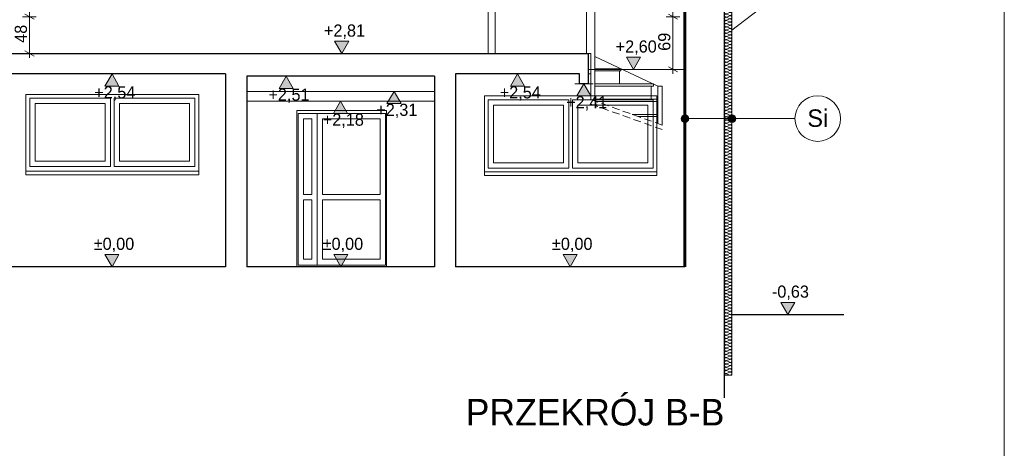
# Model space of a CAD drawing. Extents: x -623047 to -199286, y -27077 to 168279.
# Tile 20 of 194: x -595264 to -582297, y -14723 to -9075. Entities that reach past the tile are written whole.
import ezdxf

# ---------------------------------------------------------------- set-up
doc = ezdxf.new("R2010")
doc.units = 0
doc.header["$MEASUREMENT"] = 0
doc.linetypes.add('Krawędzie ukryte', pattern=[150, 100, -50])
for name, color, linetype in [('Arch opisy', 7, 'Continuous'), ('Inwent Izolacje', 7, 'Continuous'), ('INWENT WYMIARY', 7, 'Continuous')]:
    doc.layers.add(name, color=color, linetype=linetype)
for name, color, linetype, lineweight in [('Arch opisy_Nr_Pióra__1', 7, 'Continuous', 25), ('Arch opisy_Nr_Pióra__21', 7, 'Continuous', 9), ('ARCH TABELA_Nr_Pióra__21', 7, 'Continuous', 9), ('INWENT BALUSTRADY_Nr_Pióra__21', 7, 'Continuous', 9), ('INWENT KONST. DREWNIANA_Nr_Pióra__1', 7, 'Continuous', 25), ('INWENT TEREN_Nr_Pióra__1', 7, 'Continuous', 25), ('INWENT WYMIARY_Nr_Pióra__21', 7, 'Continuous', 9), ('INWENT. DRZWI_Nr_Pióra__5', 7, 'Continuous', 13), ('INWENT. OKNA_Nr_Pióra__21', 7, 'Continuous', 9), ('INWENT.ŚCIANY_Nr_Pióra__1', 7, 'Continuous', 25), ('INWENT.ŚCIANY_Nr_Pióra__20', 1, 'Continuous', 60), ('INWENT.ŚCIANY_Nr_Pióra__21', 7, 'Continuous', 9), ('Istniejące schody_Nr_Pióra__21', 7, 'Continuous', 9), ('Istniejące stropy_Nr_Pióra__1', 7, 'Continuous', 25)]:
    doc.layers.add(name, color=color, linetype=linetype, lineweight=lineweight)
for name, color, linetype, lineweight, true_color in [('Inwent Izolacje_Nr_Pióra__2', 7, 'Continuous', 13, 0x7f7f7f), ('INWENT.ŚCIANY_Nr_Pióra__2', 7, 'Continuous', 13, 0x7f7f7f), ('INWENT.ŚCIANY_Nr_Pióra__3', 7, 'Continuous', 13, 0xff6600), ('Istniejące schody_Nr_Pióra__102', 7, 'Continuous', 9, 0xb4b4b4)]:
    doc.layers.add(name, color=color, linetype=linetype, lineweight=lineweight, true_color=true_color)
doc.styles.add('GENERATED_STYLE_2', font='txt')
doc.styles.add('GENERATED_STYLE_5', font='txt')
doc.styles.add('GENERATED_STYLE_6', font='txt')
doc.dimstyles.new('GENERATED_STYLE__3', dxfattribs={"dimtxt": 160.000002, "dimasz": 91.2, "dimexe": 0.18, "dimexo": 0, "dimgap": 0.09, "dimtad": 1, "dimdec": 0, "dimlfac": 0.1, "dimzin": 0, "dimdsep": 46, "dimtxsty": 'GENERATED_STYLE_2', "dimblk": 'ARROWHEAD_2', "dimblk1": 'ARROWHEAD_2', "dimblk2": 'ARROWHEAD_2', "dimcen": 0.09, "dimclrd": 7, "dimclre": 7, "dimclrt": 7, "dimazin": 0, "dimtfac": 1, "dimtdec": 4, "dimtmove": 0, "dimatfit": 3, "dimfxl": 0, "dimtolj": 1, "dimtzin": 0, "dimarcsym": 0})

# ---------------------------------------------------------------- blocks, each defined once
blk = doc.blocks.new('Izolacja cieplna 14_174', base_point=(-585983, -12960))
at = {"layer": 'Inwent Izolacje_Nr_Pióra__2', "linetype": 'Continuous'}
for p, q in [((-585913, -12961), (-585954, -12979)), ((-585954, -12982), (-585913, -13000)), ((-585913, -13003), (-585954, -13021)), ((-585954, -13025), (-585913, -13042)), ((-585913, -13046), (-585954, -13063)), ((-585954, -13067), (-585913, -13084)), ((-585913, -13088), (-585954, -13105)), ((-585954, -13109), (-585913, -13126)), ((-585913, -13130), (-585954, -13147)), ((-585954, -13151), (-585913, -13168)), ((-585913, -13172), (-585954, -13189)), ((-585954, -13193), (-585913, -13210)), ((-585913, -13214), (-585954, -13232)), ((-585954, -13235), (-585913, -13253)), ((-585913, -13256), (-585954, -13274)), ((-585954, -13277), (-585913, -13295)), ((-585913, -13298), (-585954, -13316)), ((-585954, -13319), (-585913, -13337)), ((-585913, -13340), (-585954, -13358)), ((-585954, -13361), (-585913, -13379)), ((-585913, -13382), (-585954, -13400)), ((-585954, -13403), (-585913, -13421)), ((-585913, -13425), (-585954, -13442)), ((-585954, -13446), (-585913, -13463)), ((-585913, -13467), (-585954, -13484)), ((-585954, -13488), (-585913, -13505)), ((-585913, -13509), (-585954, -13526)), ((-585954, -13530), (-585913, -13547)), ((-585913, -13551), (-585954, -13568)), ((-585954, -13572), (-585913, -13589)), ((-585913, -13593), (-585954, -13610)), ((-585954, -13614), (-585913, -13632)), ((-585913, -13635), (-585954, -13653)), ((-585954, -13656), (-585913, -13674)), ((-585913, -13677), (-585954, -13695)), ((-585954, -13698), (-585913, -13716)), ((-585913, -13719), (-585954, -13737)), ((-585954, -13740), (-585913, -13758))]:
    blk.add_line(p, q, dxfattribs=at)
for centre, start_param, end_param in [((-585962, -12960), 3.141593, 5.125182), ((-585905, -12981), 4.299595, 8.266775), ((-585962, -13002), 1.158004, 5.125183), ((-585962, -13044), 1.158004, 5.125183), ((-585962, -13086), 1.158004, 5.125183), ((-585905, -13023), 4.299595, 8.266775), ((-585905, -13065), 4.299595, 8.266775), ((-585905, -13107), 4.299595, 8.266775), ((-585962, -13128), 1.158004, 5.125183), ((-585962, -13170), 1.158004, 5.125183), ((-585962, -13212), 1.158004, 5.125183), ((-585905, -13149), 4.299595, 8.266775), ((-585905, -13191), 4.299595, 8.266775), ((-585905, -13233), 4.299595, 8.266775), ((-585962, -13254), 1.158004, 5.125183), ((-585962, -13296), 1.158004, 5.125183), ((-585962, -13339), 1.158004, 5.125183), ((-585905, -13275), 4.299595, 8.266775), ((-585905, -13318), 4.299595, 8.266775), ((-585905, -13360), 4.299595, 8.266775), ((-585962, -13381), 1.158004, 5.125183), ((-585962, -13423), 1.158004, 5.125183), ((-585962, -13465), 1.158004, 5.125183), ((-585962, -13507), 1.158004, 5.125183), ((-585905, -13402), 4.299595, 8.266775), ((-585905, -13444), 4.299595, 8.266775), ((-585905, -13486), 4.299595, 8.266775), ((-585962, -13549), 1.158004, 5.125183), ((-585962, -13591), 1.158004, 5.125183), ((-585962, -13633), 1.158004, 5.125183), ((-585905, -13528), 4.299595, 8.266775), ((-585905, -13570), 4.299595, 8.266775), ((-585905, -13612), 4.299595, 8.266775), ((-585962, -13675), 1.158004, 5.125183), ((-585962, -13718), 1.158004, 5.125183), ((-585962, -13760), 1.158004, 3.141593), ((-585905, -13654), 4.299595, 8.266775), ((-585905, -13696), 4.299595, 8.266775), ((-585905, -13739), 4.299595, 8.266775)]:
    blk.add_ellipse(centre, major_axis=(21.3, 0), ratio=0.989883, start_param=start_param, end_param=end_param, dxfattribs=at)
blk = doc.blocks.new('Izolacja cieplna 14_175', base_point=(-585983, -8810))
at = {"layer": 'Inwent Izolacje_Nr_Pióra__2', "linetype": 'Continuous'}
for p, q in [((-585913, -8811), (-585954, -8829)), ((-585954, -8833), (-585913, -8850)), ((-585913, -8854), (-585954, -8871)), ((-585954, -8875), (-585913, -8893)), ((-585913, -8896), (-585954, -8914)), ((-585954, -8917), (-585913, -8935)), ((-585913, -8938), (-585954, -8956)), ((-585954, -8960), (-585913, -8977)), ((-585913, -8981), (-585954, -8998)), ((-585954, -9002), (-585913, -9020)), ((-585913, -9023), (-585954, -9041)), ((-585954, -9044), (-585913, -9062)), ((-585913, -9065), (-585954, -9083)), ((-585954, -9087), (-585913, -9104)), ((-585913, -9108), (-585954, -9125)), ((-585954, -9129), (-585913, -9147)), ((-585913, -9150), (-585954, -9168)), ((-585954, -9171), (-585913, -9189)), ((-585913, -9193), (-585954, -9210)), ((-585954, -9214), (-585913, -9231)), ((-585913, -9235), (-585954, -9252)), ((-585954, -9256), (-585913, -9274)), ((-585913, -9277), (-585954, -9295)), ((-585954, -9298), (-585913, -9316)), ((-585913, -9320), (-585954, -9337)), ((-585954, -9341), (-585913, -9358)), ((-585913, -9362), (-585954, -9380)), ((-585954, -9383), (-585913, -9401)), ((-585913, -9404), (-585954, -9422)), ((-585954, -9425), (-585913, -9443)), ((-585913, -9447), (-585954, -9464)), ((-585954, -9468), (-585913, -9485)), ((-585913, -9489), (-585954, -9507)), ((-585954, -9510), (-585913, -9528)), ((-585913, -9531), (-585954, -9549)), ((-585954, -9552), (-585913, -9570)), ((-585913, -9574), (-585954, -9591)), ((-585954, -9595), (-585913, -9612)), ((-585913, -9616), (-585954, -9634)), ((-585954, -9637), (-585913, -9655)), ((-585913, -9658), (-585954, -9676)), ((-585954, -9680), (-585913, -9697)), ((-585913, -9701), (-585954, -9718)), ((-585954, -9722), (-585913, -9739)), ((-585913, -9743), (-585954, -9761)), ((-585954, -9764), (-585913, -9782)), ((-585913, -9785), (-585954, -9803)), ((-585954, -9807), (-585913, -9824)), ((-585913, -9828), (-585954, -9845)), ((-585954, -9849), (-585913, -9867)), ((-585913, -9870), (-585954, -9888)), ((-585954, -9891), (-585913, -9909)), ((-585913, -9912), (-585954, -9930)), ((-585954, -9934), (-585913, -9951)), ((-585913, -9955), (-585954, -9972)), ((-585954, -9976), (-585913, -9994)), ((-585913, -9997), (-585954, -10015)), ((-585954, -10018), (-585913, -10036)), ((-585913, -10039), (-585954, -10057)), ((-585954, -10061), (-585913, -10078)), ((-585913, -10082), (-585954, -10099)), ((-585954, -10103), (-585913, -10121)), ((-585913, -10124), (-585954, -10142)), ((-585954, -10145), (-585913, -10163)), ((-585913, -10166), (-585954, -10184)), ((-585954, -10188), (-585913, -10205)), ((-585913, -10209), (-585954, -10226)), ((-585954, -10230), (-585913, -10248)), ((-585913, -10251), (-585954, -10269)), ((-585954, -10272), (-585913, -10290)), ((-585913, -10294), (-585954, -10311)), ((-585954, -10315), (-585913, -10332)), ((-585913, -10336), (-585954, -10353)), ((-585954, -10357), (-585913, -10375)), ((-585913, -10378), (-585954, -10396)), ((-585954, -10399), (-585913, -10417)), ((-585913, -10421), (-585954, -10438)), ((-585954, -10442), (-585913, -10459)), ((-585913, -10463), (-585954, -10481)), ((-585954, -10484), (-585913, -10502)), ((-585913, -10505), (-585954, -10523)), ((-585954, -10526), (-585913, -10544)), ((-585913, -10548), (-585954, -10565)), ((-585954, -10569), (-585913, -10586)), ((-585913, -10590), (-585954, -10608)), ((-585954, -10611), (-585913, -10629)), ((-585913, -10632), (-585954, -10650)), ((-585954, -10653), (-585913, -10671)), ((-585913, -10675), (-585954, -10692)), ((-585954, -10696), (-585913, -10713)), ((-585913, -10717), (-585954, -10735)), ((-585954, -10738), (-585913, -10756)), ((-585913, -10759), (-585954, -10777)), ((-585954, -10781), (-585913, -10798)), ((-585913, -10802), (-585954, -10819)), ((-585954, -10823), (-585913, -10840)), ((-585913, -10844), (-585954, -10862)), ((-585954, -10865), (-585913, -10883)), ((-585913, -10886), (-585954, -10904)), ((-585954, -10908), (-585913, -10925)), ((-585913, -10929), (-585954, -10946)), ((-585954, -10950), (-585913, -10968)), ((-585913, -10971), (-585954, -10989)), ((-585954, -10992), (-585913, -11010)), ((-585913, -11013), (-585954, -11031)), ((-585954, -11035), (-585913, -11052)), ((-585913, -11056), (-585954, -11073)), ((-585954, -11077), (-585913, -11095)), ((-585913, -11098), (-585954, -11116)), ((-585954, -11119), (-585913, -11137)), ((-585913, -11140), (-585954, -11158)), ((-585954, -11162), (-585913, -11179)), ((-585913, -11183), (-585954, -11200)), ((-585954, -11204), (-585913, -11222)), ((-585913, -11225), (-585954, -11243)), ((-585954, -11246), (-585913, -11264)), ((-585913, -11268), (-585954, -11285)), ((-585954, -11289), (-585913, -11306)), ((-585913, -11310), (-585954, -11327)), ((-585954, -11331), (-585913, -11349)), ((-585913, -11352), (-585954, -11370)), ((-585954, -11373), (-585913, -11391)), ((-585913, -11395), (-585954, -11412)), ((-585954, -11416), (-585913, -11433)), ((-585913, -11437), (-585954, -11455)), ((-585954, -11458), (-585913, -11476)), ((-585913, -11479), (-585954, -11497)), ((-585954, -11500), (-585913, -11518)), ((-585913, -11522), (-585954, -11539)), ((-585954, -11543), (-585913, -11560)), ((-585913, -11564), (-585954, -11582)), ((-585954, -11585), (-585913, -11603)), ((-585913, -11606), (-585954, -11624)), ((-585954, -11627), (-585913, -11645)), ((-585913, -11649), (-585954, -11666)), ((-585954, -11670), (-585913, -11687)), ((-585913, -11691), (-585954, -11709)), ((-585954, -11712), (-585913, -11730)), ((-585913, -11733), (-585954, -11751)), ((-585954, -11755), (-585913, -11772)), ((-585913, -11776), (-585954, -11793)), ((-585954, -11797), (-585913, -11814)), ((-585913, -11818), (-585954, -11836)), ((-585954, -11839), (-585913, -11857)), ((-585913, -11860), (-585954, -11878)), ((-585954, -11882), (-585913, -11899)), ((-585913, -11903), (-585954, -11920)), ((-585954, -11924), (-585913, -11942)), ((-585913, -11945), (-585954, -11963)), ((-585954, -11966), (-585913, -11984)), ((-585913, -11987), (-585954, -12005)), ((-585954, -12009), (-585913, -12026)), ((-585913, -12030), (-585954, -12047)), ((-585954, -12051), (-585913, -12069)), ((-585913, -12072), (-585954, -12090)), ((-585954, -12093), (-585913, -12111)), ((-585913, -12114), (-585954, -12132)), ((-585954, -12136), (-585913, -12153)), ((-585913, -12157), (-585954, -12174)), ((-585954, -12178), (-585913, -12196)), ((-585913, -12199), (-585954, -12217)), ((-585954, -12220), (-585913, -12238)), ((-585913, -12241), (-585954, -12259)), ((-585954, -12263), (-585913, -12280)), ((-585913, -12284), (-585954, -12301)), ((-585954, -12305), (-585913, -12323)), ((-585913, -12326), (-585954, -12344)), ((-585954, -12347), (-585913, -12365)), ((-585913, -12369), (-585954, -12386)), ((-585954, -12390), (-585913, -12407)), ((-585913, -12411), (-585954, -12428)), ((-585954, -12432), (-585913, -12450)), ((-585913, -12453), (-585954, -12471)), ((-585954, -12474), (-585913, -12492)), ((-585913, -12496), (-585954, -12513)), ((-585954, -12517), (-585913, -12534)), ((-585913, -12538), (-585954, -12556)), ((-585954, -12559), (-585913, -12577)), ((-585913, -12580), (-585954, -12598)), ((-585954, -12601), (-585913, -12619)), ((-585913, -12623), (-585954, -12640)), ((-585954, -12644), (-585913, -12661)), ((-585913, -12665), (-585954, -12683)), ((-585954, -12686), (-585913, -12704)), ((-585913, -12707), (-585954, -12725)), ((-585954, -12728), (-585913, -12746)), ((-585913, -12750), (-585954, -12767)), ((-585954, -12771), (-585913, -12788)), ((-585913, -12792), (-585954, -12810)), ((-585954, -12813), (-585913, -12831)), ((-585913, -12834), (-585954, -12852)), ((-585954, -12856), (-585913, -12873)), ((-585913, -12877), (-585954, -12894)), ((-585954, -12898), (-585913, -12915)), ((-585913, -12919), (-585954, -12937)), ((-585954, -12940), (-585913, -12958))]:
    blk.add_line(p, q, dxfattribs=at)
for centre, start_param, end_param in [((-585962, -8810), 3.141593, 5.125182), ((-585905, -8831), 4.299595, 8.266775), ((-585962, -8852), 1.158004, 5.125183), ((-585962, -8894), 1.158004, 5.125183), ((-585962, -8937), 1.158004, 5.125183), ((-585905, -8873), 4.299595, 8.266775), ((-585905, -8915), 4.299595, 8.266775), ((-585905, -8958), 4.299595, 8.266775), ((-585962, -8979), 1.158004, 5.125183), ((-585962, -9021), 1.158004, 5.125183), ((-585962, -9064), 1.158004, 5.125183), ((-585905, -9000), 4.299595, 8.266775), ((-585905, -9043), 4.299595, 8.266775), ((-585905, -9085), 4.299595, 8.266775), ((-585962, -9106), 1.158004, 5.125183), ((-585962, -9148), 1.158004, 5.125183), ((-585962, -9191), 1.158004, 5.125183), ((-585905, -9127), 4.299595, 8.266775), ((-585905, -9170), 4.299595, 8.266775), ((-585905, -9212), 4.299595, 8.266775), ((-585962, -9233), 1.158004, 5.125183), ((-585962, -9275), 1.158004, 5.125183), ((-585962, -9318), 1.158004, 5.125183), ((-585905, -9254), 4.299595, 8.266775), ((-585905, -9297), 4.299595, 8.266775), ((-585905, -9339), 4.299595, 8.266775), ((-585962, -9360), 1.158004, 5.125183), ((-585962, -9402), 1.158004, 5.125183), ((-585962, -9445), 1.158004, 5.125183), ((-585962, -9487), 1.158004, 5.125183), ((-585905, -9381), 4.299595, 8.266775), ((-585905, -9424), 4.299595, 8.266775), ((-585905, -9466), 4.299595, 8.266775), ((-585962, -9530), 1.158004, 5.125183), ((-585962, -9572), 1.158004, 5.125183), ((-585962, -9614), 1.158004, 5.125183), ((-585905, -9508), 4.299595, 8.266775), ((-585905, -9551), 4.299595, 8.266775), ((-585905, -9593), 4.299595, 8.266775), ((-585962, -9657), 1.158004, 5.125183), ((-585962, -9699), 1.158004, 5.125183), ((-585962, -9741), 1.158004, 5.125183), ((-585905, -9635), 4.299595, 8.266775), ((-585905, -9678), 4.299595, 8.266775), ((-585905, -9720), 4.299595, 8.266775), ((-585962, -9784), 1.158004, 5.125183), ((-585962, -9826), 1.158004, 5.125183), ((-585962, -9868), 1.158004, 5.125183), ((-585905, -9762), 4.299595, 8.266775), ((-585905, -9805), 4.299595, 8.266775), ((-585905, -9847), 4.299595, 8.266775), ((-585962, -9911), 1.158004, 5.125183), ((-585962, -9953), 1.158004, 5.125183), ((-585962, -9995), 1.158004, 5.125183), ((-585905, -9889), 4.299595, 8.266775), ((-585905, -9932), 4.299595, 8.266775), ((-585905, -9974), 4.299595, 8.266775), ((-585962, -10038), 1.158004, 5.125183), ((-585962, -10080), 1.158004, 5.125183), ((-585962, -10122), 1.158004, 5.125183), ((-585905, -10017), 4.299595, 8.266775), ((-585905, -10059), 4.299595, 8.266775), ((-585905, -10101), 4.299595, 8.266775), ((-585962, -10165), 1.158004, 5.125183), ((-585962, -10207), 1.158004, 5.125183), ((-585962, -10249), 1.158004, 5.125183), ((-585905, -10144), 4.299595, 8.266775), ((-585905, -10186), 4.299595, 8.266775), ((-585905, -10228), 4.299595, 8.266775), ((-585962, -10292), 1.158004, 5.125183), ((-585962, -10334), 1.158004, 5.125183), ((-585962, -10376), 1.158004, 5.125183), ((-585905, -10271), 4.299595, 8.266775), ((-585905, -10313), 4.299595, 8.266775), ((-585905, -10355), 4.299595, 8.266775), ((-585962, -10419), 1.158004, 5.125183), ((-585962, -10461), 1.158004, 5.125183), ((-585962, -10503), 1.158004, 5.125183), ((-585905, -10398), 4.299595, 8.266775), ((-585905, -10440), 4.299595, 8.266775), ((-585905, -10482), 4.299595, 8.266775), ((-585905, -10525), 4.299595, 8.266775), ((-585962, -10546), 1.158004, 5.125183), ((-585962, -10588), 1.158004, 5.125183), ((-585962, -10631), 1.158004, 5.125183), ((-585905, -10567), 4.299595, 8.266775), ((-585905, -10609), 4.299595, 8.266775), ((-585905, -10652), 4.299595, 8.266775), ((-585962, -10673), 1.158004, 5.125183), ((-585962, -10715), 1.158004, 5.125183), ((-585962, -10758), 1.158004, 5.125183), ((-585905, -10694), 4.299595, 8.266775), ((-585905, -10736), 4.299595, 8.266775), ((-585905, -10779), 4.299595, 8.266775), ((-585962, -10800), 1.158004, 5.125183), ((-585962, -10842), 1.158004, 5.125183), ((-585962, -10885), 1.158004, 5.125183), ((-585905, -10821), 4.299595, 8.266775), ((-585905, -10863), 4.299595, 8.266775), ((-585905, -10906), 4.299595, 8.266775), ((-585962, -10927), 1.158004, 5.125183), ((-585962, -10969), 1.158004, 5.125183), ((-585962, -11012), 1.158004, 5.125183), ((-585905, -10948), 4.299595, 8.266775), ((-585905, -10990), 4.299595, 8.266775), ((-585905, -11033), 4.299595, 8.266775), ((-585962, -11054), 1.158004, 5.125183), ((-585962, -11096), 1.158004, 5.125183), ((-585962, -11139), 1.158004, 5.125183), ((-585905, -11075), 4.299595, 8.266775), ((-585905, -11118), 4.299595, 8.266775), ((-585905, -11160), 4.299595, 8.266775), ((-585962, -11181), 1.158004, 5.125183), ((-585962, -11223), 1.158004, 5.125183), ((-585962, -11266), 1.158004, 5.125183), ((-585905, -11202), 4.299595, 8.266775), ((-585905, -11245), 4.299595, 8.266775), ((-585905, -11287), 4.299595, 8.266775), ((-585962, -11308), 1.158004, 5.125183), ((-585962, -11350), 1.158004, 5.125183), ((-585962, -11393), 1.158004, 5.125183), ((-585905, -11329), 4.299595, 8.266775), ((-585905, -11372), 4.299595, 8.266775), ((-585905, -11414), 4.299595, 8.266775), ((-585962, -11435), 1.158004, 5.125183), ((-585962, -11477), 1.158004, 5.125183), ((-585962, -11520), 1.158004, 5.125183), ((-585962, -11562), 1.158004, 5.125183), ((-585905, -11456), 4.299595, 8.266775), ((-585905, -11499), 4.299595, 8.266775), ((-585905, -11541), 4.299595, 8.266775), ((-585962, -11605), 1.158004, 5.125183), ((-585962, -11647), 1.158004, 5.125183), ((-585962, -11689), 1.158004, 5.125183), ((-585905, -11583), 4.299595, 8.266775), ((-585905, -11626), 4.299595, 8.266775), ((-585905, -11668), 4.299595, 8.266775), ((-585962, -11732), 1.158004, 5.125183), ((-585962, -11774), 1.158004, 5.125183), ((-585962, -11816), 1.158004, 5.125183), ((-585905, -11710), 4.299595, 8.266775), ((-585905, -11753), 4.299595, 8.266775), ((-585905, -11795), 4.299595, 8.266775), ((-585962, -11859), 1.158004, 5.125183), ((-585962, -11901), 1.158004, 5.125183), ((-585962, -11943), 1.158004, 5.125183), ((-585905, -11837), 4.299595, 8.266775), ((-585905, -11880), 4.299595, 8.266775), ((-585905, -11922), 4.299595, 8.266775), ((-585962, -11986), 1.158004, 5.125183), ((-585962, -12028), 1.158004, 5.125183), ((-585962, -12070), 1.158004, 5.125183), ((-585905, -11964), 4.299595, 8.266775), ((-585905, -12007), 4.299595, 8.266775), ((-585905, -12049), 4.299595, 8.266775), ((-585962, -12113), 1.158004, 5.125183), ((-585962, -12155), 1.158004, 5.125183), ((-585962, -12197), 1.158004, 5.125183), ((-585905, -12092), 4.299595, 8.266775), ((-585905, -12134), 4.299595, 8.266775), ((-585905, -12176), 4.299595, 8.266775), ((-585962, -12240), 1.158004, 5.125183), ((-585962, -12282), 1.158004, 5.125183), ((-585962, -12324), 1.158004, 5.125183), ((-585905, -12219), 4.299595, 8.266775), ((-585905, -12261), 4.299595, 8.266775), ((-585905, -12303), 4.299595, 8.266775), ((-585962, -12367), 1.158004, 5.125183), ((-585962, -12409), 1.158004, 5.125183), ((-585962, -12451), 1.158004, 5.125183), ((-585905, -12346), 4.299595, 8.266775), ((-585905, -12388), 4.299595, 8.266775), ((-585905, -12430), 4.299595, 8.266775), ((-585962, -12494), 1.158004, 5.125183), ((-585962, -12536), 1.158004, 5.125183), ((-585962, -12578), 1.158004, 5.125183), ((-585905, -12473), 4.299595, 8.266775), ((-585905, -12515), 4.299595, 8.266775), ((-585905, -12557), 4.299595, 8.266775), ((-585905, -12600), 4.299595, 8.266775), ((-585962, -12621), 1.158004, 5.125183), ((-585962, -12663), 1.158004, 5.125183), ((-585962, -12706), 1.158004, 5.125183), ((-585905, -12642), 4.299595, 8.266775), ((-585905, -12684), 4.299595, 8.266775), ((-585905, -12727), 4.299595, 8.266775), ((-585962, -12748), 1.158004, 5.125183), ((-585962, -12790), 1.158004, 5.125183), ((-585962, -12833), 1.158004, 5.125183), ((-585905, -12769), 4.299595, 8.266775), ((-585905, -12811), 4.299595, 8.266775), ((-585905, -12854), 4.299595, 8.266775), ((-585962, -12875), 1.158004, 5.125183), ((-585962, -12917), 1.158004, 5.125183), ((-585962, -12960), 1.158004, 3.141593), ((-585905, -12896), 4.299595, 8.266775), ((-585905, -12938), 4.299595, 8.266775)]:
    blk.add_ellipse(centre, major_axis=(21.3, 0), ratio=0.995564, start_param=start_param, end_param=end_param, dxfattribs=at)
blk = doc.blocks.new('Wymiary_48', base_point=(-591023, -9520))
at = {"layer": 'INWENT WYMIARY_Nr_Pióra__21', "linetype": 'Continuous'}
blk.add_hatch(color=256, dxfattribs=at).paths.add_polyline_path([(-591023, -9520), (-591116, -9360), (-590931, -9360)], flags=0)
for p, q in [((-591023, -9520), (-591116, -9360)), ((-591116, -9360), (-590931, -9360)), ((-590931, -9360), (-591023, -9520)), ((-591023, -9520), (-591143, -9520)), ((-591023, -9520), (-590903, -9520))]:
    blk.add_line(p, q, dxfattribs=at)
at = {"layer": 'INWENT WYMIARY_Nr_Pióra__21', "insert": (-591257, -9328), "char_height": 160, "attachment_point": 7, "style": 'GENERATED_STYLE_2'}
blk.add_mtext('{+2,81}', dxfattribs=at)
blk = doc.blocks.new('Wymiary_49', base_point=(-591033, -12330))
at = {"layer": 'INWENT WYMIARY_Nr_Pióra__21', "linetype": 'Continuous'}
blk.add_hatch(color=256, dxfattribs=at).paths.add_polyline_path([(-591033, -12330), (-591126, -12170), (-590941, -12170)], flags=0)
for p, q in [((-591033, -12330), (-591126, -12170)), ((-591126, -12170), (-590941, -12170)), ((-590941, -12170), (-591033, -12330)), ((-591033, -12330), (-591153, -12330)), ((-591033, -12330), (-590913, -12330))]:
    blk.add_line(p, q, dxfattribs=at)
at = {"layer": 'INWENT WYMIARY_Nr_Pióra__21', "insert": (-591274, -12138), "char_height": 160, "attachment_point": 7, "style": 'GENERATED_STYLE_2'}
blk.add_mtext('{±0,00}', dxfattribs=at)
blk = doc.blocks.new('Wymiary_50', base_point=(-588013, -12330))
at = {"layer": 'INWENT WYMIARY_Nr_Pióra__21', "linetype": 'Continuous'}
blk.add_hatch(color=256, dxfattribs=at).paths.add_polyline_path([(-588013, -12330), (-588106, -12170), (-587921, -12170)], flags=0)
for p, q in [((-588013, -12330), (-588106, -12170)), ((-588106, -12170), (-587921, -12170)), ((-587921, -12170), (-588013, -12330)), ((-588013, -12330), (-588133, -12330)), ((-588013, -12330), (-587893, -12330))]:
    blk.add_line(p, q, dxfattribs=at)
at = {"layer": 'INWENT WYMIARY_Nr_Pióra__21', "insert": (-588254, -12138), "char_height": 160, "attachment_point": 7, "style": 'GENERATED_STYLE_2'}
blk.add_mtext('{±0,00}', dxfattribs=at)
blk = doc.blocks.new('Wymiary_51', base_point=(-594048, -12330))
at = {"layer": 'INWENT WYMIARY_Nr_Pióra__21', "linetype": 'Continuous'}
blk.add_hatch(color=256, dxfattribs=at).paths.add_polyline_path([(-594048, -12330), (-594141, -12170), (-593956, -12170)], flags=0)
for p, q in [((-594048, -12330), (-594141, -12170)), ((-594141, -12170), (-593956, -12170)), ((-593956, -12170), (-594048, -12330)), ((-594048, -12330), (-594168, -12330)), ((-594048, -12330), (-593928, -12330))]:
    blk.add_line(p, q, dxfattribs=at)
at = {"layer": 'INWENT WYMIARY_Nr_Pióra__21', "insert": (-594289, -12138), "char_height": 160, "attachment_point": 7, "style": 'GENERATED_STYLE_2'}
blk.add_mtext('{±0,00}', dxfattribs=at)
blk = doc.blocks.new('Wymiary_52', base_point=(-587833, -9920))
at = {"layer": 'INWENT WYMIARY_Nr_Pióra__21', "linetype": 'Continuous'}
blk.add_hatch(color=256, dxfattribs=at).paths.add_polyline_path([(-587833, -9920), (-587926, -10080), (-587741, -10080)], flags=0)
for p, q in [((-587833, -9920), (-587953, -9920)), ((-587833, -9920), (-587926, -10080)), ((-587833, -9920), (-587713, -9920)), ((-587741, -10080), (-587833, -9920)), ((-587926, -10080), (-587741, -10080))]:
    blk.add_line(p, q, dxfattribs=at)
at = {"layer": 'INWENT WYMIARY_Nr_Pióra__21', "insert": (-588067, -10272), "char_height": 160, "attachment_point": 7, "style": 'GENERATED_STYLE_2'}
blk.add_mtext('{+2,41}', dxfattribs=at)
blk = doc.blocks.new('Wymiary_53', base_point=(-590334, -10020))
at = {"layer": 'INWENT WYMIARY_Nr_Pióra__21', "linetype": 'Continuous'}
blk.add_hatch(color=256, dxfattribs=at).paths.add_polyline_path([(-590334, -10020), (-590427, -10180), (-590242, -10180)], flags=0)
for p, q in [((-590334, -10020), (-590454, -10020)), ((-590334, -10020), (-590427, -10180)), ((-590334, -10020), (-590214, -10020)), ((-590242, -10180), (-590334, -10020)), ((-590427, -10180), (-590242, -10180))]:
    blk.add_line(p, q, dxfattribs=at)
at = {"layer": 'INWENT WYMIARY_Nr_Pióra__21', "insert": (-590568, -10372), "char_height": 160, "attachment_point": 7, "style": 'GENERATED_STYLE_2'}
blk.add_mtext('{+2,31}', dxfattribs=at)
blk = doc.blocks.new('Wymiary_54', base_point=(-591038, -10150))
at = {"layer": 'INWENT WYMIARY_Nr_Pióra__21', "linetype": 'Continuous'}
blk.add_hatch(color=256, dxfattribs=at).paths.add_polyline_path([(-591038, -10150), (-591131, -10310), (-590946, -10310)], flags=0)
for p, q in [((-591038, -10150), (-591158, -10150)), ((-591038, -10150), (-591131, -10310)), ((-591038, -10150), (-590918, -10150)), ((-590946, -10310), (-591038, -10150)), ((-591131, -10310), (-590946, -10310))]:
    blk.add_line(p, q, dxfattribs=at)
at = {"layer": 'INWENT WYMIARY_Nr_Pióra__21', "insert": (-591272, -10502), "char_height": 160, "attachment_point": 7, "style": 'GENERATED_STYLE_2'}
blk.add_mtext('{+2,18}', dxfattribs=at)
blk = doc.blocks.new('Wymiary_55', base_point=(-594048, -9790))
at = {"layer": 'INWENT WYMIARY_Nr_Pióra__21', "linetype": 'Continuous'}
blk.add_hatch(color=256, dxfattribs=at).paths.add_polyline_path([(-594048, -9790), (-594141, -9950), (-593956, -9950)], flags=0)
for p, q in [((-594048, -9790), (-594168, -9790)), ((-594048, -9790), (-594141, -9950)), ((-594048, -9790), (-593928, -9790)), ((-593956, -9950), (-594048, -9790)), ((-594141, -9950), (-593956, -9950))]:
    blk.add_line(p, q, dxfattribs=at)
at = {"layer": 'INWENT WYMIARY_Nr_Pióra__21', "insert": (-594282, -10142), "char_height": 160, "attachment_point": 7, "style": 'GENERATED_STYLE_2'}
blk.add_mtext('{+2,54}', dxfattribs=at)
blk = doc.blocks.new('Wymiary_56', base_point=(-588708, -9790))
at = {"layer": 'INWENT WYMIARY_Nr_Pióra__21', "linetype": 'Continuous'}
blk.add_hatch(color=256, dxfattribs=at).paths.add_polyline_path([(-588708, -9790), (-588801, -9950), (-588616, -9950)], flags=0)
for p, q in [((-588708, -9790), (-588828, -9790)), ((-588708, -9790), (-588801, -9950)), ((-588708, -9790), (-588588, -9790)), ((-588616, -9950), (-588708, -9790)), ((-588801, -9950), (-588616, -9950))]:
    blk.add_line(p, q, dxfattribs=at)
at = {"layer": 'INWENT WYMIARY_Nr_Pióra__21', "insert": (-588942, -10142), "char_height": 160, "attachment_point": 7, "style": 'GENERATED_STYLE_2'}
blk.add_mtext('{+2,54}', dxfattribs=at)
blk = doc.blocks.new('Wymiary_59', base_point=(-587183, -9730))
at = {"layer": 'INWENT WYMIARY_Nr_Pióra__21', "linetype": 'Continuous'}
blk.add_hatch(color=256, dxfattribs=at).paths.add_polyline_path([(-587183, -9730), (-587275, -9570), (-587090, -9570)], flags=0)
for p, q in [((-587183, -9730), (-587275, -9570)), ((-587275, -9570), (-587090, -9570)), ((-587090, -9570), (-587183, -9730)), ((-587183, -9730), (-587303, -9730)), ((-587183, -9730), (-587063, -9730))]:
    blk.add_line(p, q, dxfattribs=at)
at = {"layer": 'INWENT WYMIARY_Nr_Pióra__21', "insert": (-587416, -9538), "char_height": 160, "attachment_point": 7, "style": 'GENERATED_STYLE_2'}
blk.add_mtext('{+2,60}', dxfattribs=at)
blk = doc.blocks.new('Wymiary_126', base_point=(-585148, -12960))
at = {"layer": 'INWENT WYMIARY_Nr_Pióra__21', "linetype": 'Continuous'}
blk.add_hatch(color=256, dxfattribs=at).paths.add_polyline_path([(-585148, -12960), (-585241, -12800), (-585055, -12800)], flags=0)
for p, q in [((-585148, -12960), (-585241, -12800)), ((-585241, -12800), (-585055, -12800)), ((-585055, -12800), (-585148, -12960)), ((-585148, -12960), (-585268, -12960)), ((-585148, -12960), (-585028, -12960))]:
    blk.add_line(p, q, dxfattribs=at)
at = {"layer": 'INWENT WYMIARY_Nr_Pióra__21', "insert": (-585358, -12768), "char_height": 160, "attachment_point": 7, "style": 'GENERATED_STYLE_2'}
blk.add_mtext('{-0,63}', dxfattribs=at)
blk = doc.blocks.new('Wymiary_137', base_point=(-591754, -9820))
at = {"layer": 'INWENT WYMIARY_Nr_Pióra__21', "linetype": 'Continuous'}
blk.add_hatch(color=256, dxfattribs=at).paths.add_polyline_path([(-591754, -9820), (-591847, -9980), (-591662, -9980)], flags=0)
for p, q in [((-591754, -9820), (-591874, -9820)), ((-591754, -9820), (-591847, -9980)), ((-591754, -9820), (-591634, -9820)), ((-591662, -9980), (-591754, -9820)), ((-591847, -9980), (-591662, -9980))]:
    blk.add_line(p, q, dxfattribs=at)
at = {"layer": 'INWENT WYMIARY_Nr_Pióra__21', "insert": (-591988, -10172), "char_height": 160, "attachment_point": 7, "style": 'GENERATED_STYLE_2'}
blk.add_mtext('{+2,51}', dxfattribs=at)
blk = doc.blocks.new('*D633')
at = {"layer": 'INWENT WYMIARY_Nr_Pióra__21', "linetype": 'Continuous'}
for p, q in [((-595045, -9035), (-595225, -9035)), ((-595075, -9069), (-595195, -9000)), ((-595135, -9035), (-595135, -8976)), ((-595135, -9520), (-595135, -9035)), ((-595045, -9520), (-595225, -9520)), ((-595195, -9485), (-595075, -9554)), ((-595135, -9578), (-595135, -9520))]:
    blk.add_line(p, q, dxfattribs=at)
at = {"layer": 'INWENT WYMIARY_Nr_Pióra__21', "insert": (-595167, -9380), "char_height": 160, "attachment_point": 7, "rotation": 90, "style": 'GENERATED_STYLE_2'}
blk.add_mtext('{48}', dxfattribs=at)
blk = doc.blocks.new('ARROWHEAD_2')
at = {"color": 0, "linetype": 'Continuous', "lineweight": 0}
for p, q in [((0, 0), (-1, 0)), ((-0.38, -0.66), (0.38, 0.66))]:
    blk.add_line(p, q, dxfattribs=at)
blk = doc.blocks.new('*D634')
at = {"layer": 'INWENT WYMIARY_Nr_Pióra__21', "linetype": 'Continuous'}
for p, q in [((-586571, -9035), (-586751, -9035)), ((-586601, -9069), (-586721, -9000)), ((-586661, -9035), (-586661, -8976)), ((-586661, -9730), (-586661, -9035)), ((-586721, -9695), (-586601, -9764)), ((-586571, -9730), (-586751, -9730)), ((-586661, -9788), (-586661, -9730))]:
    blk.add_line(p, q, dxfattribs=at)
at = {"layer": 'INWENT WYMIARY_Nr_Pióra__21', "insert": (-586693, -9485), "char_height": 160, "attachment_point": 7, "rotation": 90, "style": 'GENERATED_STYLE_2'}
blk.add_mtext('{69}', dxfattribs=at)
blk = doc.blocks.new('Linia_155', base_point=(-586503, -10378))
at = {"layer": 'Arch opisy_Nr_Pióra__21', "linetype": 'Continuous'}
for points in [[(-586453, -10378), (-586457, -10359), (-586468, -10343), (-586484, -10332), (-586503, -10328), (-586523, -10332), (-586539, -10343), (-586550, -10359), (-586553, -10378), (-586550, -10397), (-586539, -10414), (-586523, -10424), (-586503, -10428), (-586484, -10424), (-586468, -10414), (-586457, -10397)], [(-585833, -10378), (-585837, -10359), (-585848, -10343), (-585864, -10332), (-585883, -10328), (-585903, -10332), (-585919, -10343), (-585930, -10359), (-585933, -10378), (-585930, -10397), (-585919, -10414), (-585903, -10424), (-585883, -10428), (-585864, -10424), (-585848, -10414), (-585837, -10397)]]:
    blk.add_hatch(color=256, dxfattribs=at).paths.add_polyline_path(points, flags=0)
blk.add_line((-586453, -10378), (-585933, -10378), dxfattribs=at)
for centre in [(-586503, -10378), (-585883, -10378)]:
    blk.add_circle(centre, 50, dxfattribs=at)
blk = doc.blocks.new('Linia_156', base_point=(-585883, -10378))
at = {"layer": 'Arch opisy_Nr_Pióra__21', "linetype": 'Continuous'}
blk.add_line((-585883, -10378), (-585054, -10378), dxfattribs=at)
blk.add_circle((-584754, -10378), 300, dxfattribs=at)

msp = doc.modelspace()

# ---------------------------------------------------------------- linework, layer by layer
at = {"layer": 'ARCH TABELA_Nr_Pióra__21', "linetype": 'Continuous'}
msp.add_line((-582297, 1872.9), (-582297, -26577.1), dxfattribs=at)
at = {"layer": 'INWENT BALUSTRADY_Nr_Pióra__21', "linetype": 'Continuous'}
msp.add_line((-586503.4, -9729.6), (-587773.4, -9729.6), dxfattribs=at)
at = {"layer": 'INWENT KONST. DREWNIANA_Nr_Pióra__1', "linetype": 'Continuous'}
for p, q in [((-587773.4, -9919.6), (-587773.4, -9519.6)), ((-592553.4, -9789.6), (-595543.4, -9789.6)), ((-589803.4, -9819.6), (-592273.4, -9819.6)), ((-587893.4, -9789.6), (-589523.4, -9789.6)), ((-587893.4, -9919.6), (-587893.4, -9789.6)), ((-587773.4, -9919.6), (-587893.4, -9919.6)), ((-592553.4, -12329.6), (-595543.4, -12329.6)), ((-589803.4, -12329.6), (-592273.4, -12329.6)), ((-586503.4, -12329.6), (-589523.4, -12329.6))]:
    msp.add_line(p, q, dxfattribs=at)
at = {"layer": 'INWENT TEREN_Nr_Pióra__1', "linetype": 'Continuous'}
msp.add_line((-585883.4, -12959.6), (-584412.5, -12959.6), dxfattribs=at)
at = {"layer": 'INWENT. DRZWI_Nr_Pióra__5', "linetype": 'Continuous'}
for p, q in [((-591598.4, -12309.6), (-591598.4, -10309.6)), ((-590448.4, -10309.6), (-591598.4, -10309.6)), ((-591348.4, -12309.6), (-591348.4, -10309.6)), ((-590448.4, -12309.6), (-590448.4, -10309.6)), ((-591418.4, -10379.6), (-591528.4, -10379.6)), ((-591528.4, -11379.6), (-591528.4, -10379.6)), ((-591418.4, -11379.6), (-591418.4, -10379.6)), ((-590518.4, -10379.6), (-591278.4, -10379.6)), ((-591278.4, -11379.6), (-591278.4, -10379.6)), ((-590518.4, -11379.6), (-590518.4, -10379.6)), ((-591418.4, -11379.6), (-591528.4, -11379.6)), ((-590518.4, -11379.6), (-591278.4, -11379.6)), ((-591528.4, -12229.6), (-591528.4, -11449.6)), ((-591418.4, -11449.6), (-591528.4, -11449.6)), ((-591418.4, -12229.6), (-591418.4, -11449.6)), ((-591278.4, -12229.6), (-591278.4, -11449.6)), ((-590518.4, -11449.6), (-591278.4, -11449.6)), ((-590518.4, -12229.6), (-590518.4, -11449.6)), ((-590448.4, -12309.6), (-591598.4, -12309.6)), ((-591418.4, -12229.6), (-591528.4, -12229.6)), ((-590518.4, -12229.6), (-591278.4, -12229.6)), ((-591033.4, -12329.6), (-591023.4, -12329.6))]:
    msp.add_line(p, q, dxfattribs=at)
at = {"layer": 'INWENT. OKNA_Nr_Pióra__21', "linetype": 'Continuous'}
for p, q in [((-595128.4, -10109.6), (-595128.4, -11009.6)), ((-594068.4, -10109.6), (-595128.4, -10109.6)), ((-594068.4, -10109.6), (-594068.4, -11009.6)), ((-592958.4, -10109.6), (-594018.4, -10109.6)), ((-594018.4, -10109.6), (-594018.4, -11009.6)), ((-592958.4, -10109.6), (-592958.4, -11009.6)), ((-595058.4, -10179.6), (-595058.4, -10939.6)), ((-594138.4, -10179.6), (-595058.4, -10179.6)), ((-594138.4, -10179.6), (-594138.4, -10939.6)), ((-593948.4, -10179.6), (-593948.4, -10939.6)), ((-593028.4, -10179.6), (-593948.4, -10179.6)), ((-593028.4, -10179.6), (-593028.4, -10939.6)), ((-589093.4, -10129.6), (-589093.4, -11029.6)), ((-588033.4, -10129.6), (-589093.4, -10129.6)), ((-589023.4, -10199.6), (-589023.4, -10959.6)), ((-588103.4, -10199.6), (-589023.4, -10199.6)), ((-588103.4, -10199.6), (-588103.4, -10959.6)), ((-588033.4, -10129.6), (-588033.4, -11029.6)), ((-586923.4, -10129.6), (-587983.4, -10129.6)), ((-587983.4, -10129.6), (-587983.4, -11029.6)), ((-587913.4, -10199.6), (-587913.4, -10959.6)), ((-586993.4, -10199.6), (-587913.4, -10199.6)), ((-586993.4, -10199.6), (-586993.4, -10959.6)), ((-586923.4, -10129.6), (-586923.4, -11029.6)), ((-594068.4, -11009.6), (-595128.4, -11009.6)), ((-594138.4, -10939.6), (-595058.4, -10939.6)), ((-592958.4, -11009.6), (-594018.4, -11009.6)), ((-593028.4, -10939.6), (-593948.4, -10939.6)), ((-588103.4, -10959.6), (-589023.4, -10959.6)), ((-586993.4, -10959.6), (-587913.4, -10959.6)), ((-588033.4, -11029.6), (-589093.4, -11029.6)), ((-586923.4, -11029.6), (-587983.4, -11029.6))]:
    msp.add_line(p, q, dxfattribs=at)
at = {"layer": 'INWENT.ŚCIANY_Nr_Pióra__1', "linetype": 'Continuous'}
for p, q in [((-585983.4, -14059.6), (-585983.4, -8809.6)), ((-592553.4, -9789.6), (-592553.4, -12329.6)), ((-592273.4, -9819.6), (-592273.4, -12329.6)), ((-589803.4, -9819.6), (-589803.4, -12329.6)), ((-589523.4, -9789.6), (-589523.4, -12329.6))]:
    msp.add_line(p, q, dxfattribs=at)
at = {"layer": 'INWENT.ŚCIANY_Nr_Pióra__2', "linetype": 'Continuous'}
msp.add_line((-585443.4, -8874.6), (-585883.4, -9214.6), dxfattribs=at)
at = {"layer": 'INWENT.ŚCIANY_Nr_Pióra__20', "linetype": 'Continuous'}
msp.add_line((-586503.4, -12329.6), (-586503.4, -8744.6), dxfattribs=at)
at = {"layer": 'INWENT.ŚCIANY_Nr_Pióra__21', "linetype": 'Continuous'}
for p, q in [((-589093.5, -9519.6), (-589093.5, -6819.6)), ((-589003.4, -9519.6), (-589003.4, -6819.6)), ((-587773.4, -9519.6), (-587743.4, -9519.6)), ((-587743.4, -9519.6), (-587743.4, -9789.6)), ((-587743.4, -9789.6), (-587773.4, -9789.6)), ((-592903.4, -10059.6), (-595183.4, -10059.6)), ((-595183.4, -10059.6), (-595183.4, -11119.6)), ((-592903.4, -10059.6), (-592903.4, -11119.6)), ((-592273.4, -10019.6), (-589803.4, -10019.6)), ((-586873.4, -10079.6), (-589143.4, -10079.6)), ((-589143.4, -10079.6), (-589143.4, -11129.6)), ((-586873.4, -10079.6), (-586873.4, -11129.6)), ((-592273.4, -10149.6), (-589803.4, -10149.6)), ((-591613.4, -10269.6), (-590433.4, -10269.6)), ((-591613.4, -10269.6), (-591613.4, -12329.6)), ((-590433.4, -10269.6), (-590433.4, -12329.6)), ((-592903.4, -11069.6), (-595183.4, -11069.6)), ((-592903.4, -11119.6), (-595183.4, -11119.6)), ((-586873.4, -11079.6), (-589143.4, -11079.6)), ((-586873.4, -11129.6), (-589143.4, -11129.6))]:
    msp.add_line(p, q, dxfattribs=at)
at = {"layer": 'INWENT.ŚCIANY_Nr_Pióra__3', "linetype": 'Continuous'}
for q in [(-585883.4, -8809.6), (-585983.4, -13759.6)]:
    msp.add_line((-585883.4, -13759.6), q, dxfattribs=at)
at = {"layer": 'Istniejące schody_Nr_Pióra__102', "linetype": 'Continuous'}
for p, q in [((-587798.4, -8619.6), (-587798.4, -9519.6)), ((-587688.4, -8619.6), (-587688.4, -9921)), ((-586858.4, -9949.2), (-587688.4, -9559.5)), ((-587345.9, -9720.3), (-587688.4, -9720.3)), ((-587345.9, -9720.3), (-587345.9, -9750.3)), ((-587743.4, -9789.6), (-587743.4, -10125.9)), ((-587345.9, -9750.3), (-587688.4, -9750.3)), ((-587688.4, -9789.6), (-587688.4, -10145.7)), ((-587365.9, -9750.3), (-587365.9, -9921)), ((-587743.4, -9921), (-587773.4, -9921)), ((-586918.4, -9921), (-587688.4, -9921)), ((-586918.4, -9951), (-587688.4, -9951)), ((-586948.4, -9951), (-586948.4, -10121.8)), ((-586918.4, -9921), (-586918.4, -9951)), ((-586858.4, -9949.2), (-586858.4, -10444)), ((-586858.4, -9949.2), (-586803.4, -9949.2)), ((-586803.4, -9949.2), (-586803.4, -10463.8)), ((-586858.4, -10121.8), (-587688.4, -10121.8)), ((-586858.4, -10151.8), (-587671.6, -10151.8)), ((-586858.4, -10322.5), (-587196.5, -10322.5)), ((-586858.4, -10352.5), (-587113.1, -10352.5))]:
    msp.add_line(p, q, dxfattribs=at)
at = {"layer": 'Istniejące schody_Nr_Pióra__102', "linetype": 'Krawędzie ukryte'}
for p, q in [((-587743.4, -10125.9), (-586803.4, -10463.8)), ((-587743.4, -10185.9), (-586803.4, -10523.8))]:
    msp.add_line(p, q, dxfattribs=at)
at = {"layer": 'Istniejące schody_Nr_Pióra__21', "linetype": 'Continuous'}
msp.add_line((-586858.4, -12329.6), (-587688.4, -12329.6), dxfattribs=at)
at = {"layer": 'Istniejące stropy_Nr_Pióra__1', "linetype": 'Continuous'}
msp.add_line((-595543.4, -9519.6), (-587773.4, -9519.6), dxfattribs=at)

# ---------------------------------------------------------------- block references
at = {"layer": 'Arch opisy', "linetype": 'Continuous'}
for name, p in [('Linia_156', (-585883.4, -10378.2)), ('Linia_155', (-586503.4, -10378.2))]:
    msp.add_blockref(name, p, dxfattribs=at)
at = {"layer": 'Inwent Izolacje', "color": 104, "linetype": 'Continuous', "lineweight": 13, "true_color": 0x029e21}
for name, p in [('Izolacja cieplna 14_175', (-585983.4, -8809.6)), ('Izolacja cieplna 14_174', (-585983.4, -12959.6))]:
    msp.add_blockref(name, p, dxfattribs=at)
at = {"layer": 'INWENT WYMIARY', "linetype": 'Continuous'}
for name, p in [('Wymiary_48', (-591023.4, -9519.6)), ('Wymiary_59', (-587182.5, -9729.6)), ('Wymiary_55', (-594048.4, -9789.6)), ('Wymiary_137', (-591754.4, -9819.6)), ('Wymiary_56', (-588708.4, -9789.6)), ('Wymiary_52', (-587833.4, -9919.6)), ('Wymiary_53', (-590334.3, -10019.6)), ('Wymiary_54', (-591038.4, -10149.6)), ('Wymiary_51', (-594048.4, -12329.6)), ('Wymiary_49', (-591033.4, -12329.6)), ('Wymiary_50', (-588013.4, -12329.6)), ('Wymiary_126', (-585147.9, -12959.6))]:
    msp.add_blockref(name, p, dxfattribs=at)

# ---------------------------------------------------------------- texts
at = {"layer": 'Arch opisy_Nr_Pióra__1', "linetype": 'Continuous', "insert": (-584753.6, -10256.8), "char_height": 230, "attachment_point": 2, "style": 'GENERATED_STYLE_5'}
msp.add_mtext('{Si}', dxfattribs=at)
at = {"layer": 'Arch opisy_Nr_Pióra__21', "linetype": 'Continuous', "insert": (-585983.4, -14072), "char_height": 350, "attachment_point": 3, "style": 'GENERATED_STYLE_6'}
msp.add_mtext('{PRZEKRÓJ B-B}', dxfattribs=at)

# ---------------------------------------------------------------- dimensions: what is measured, and where the dimension line sits
at = {"layer": 'INWENT WYMIARY', "linetype": 'Continuous'}
for base, p1, p2, picture, middle in [((-595134.8657, -9519.6149), (-595543.4135, -9519.6149), (-595543.4135, -9034.6314), '*D633', (-595246.8657, -9258.1063)), ((-586661.0263, -9729.6149), (-586503.4135, -9729.6149), (-586503.4135, -9034.6314), '*D634', (-586773.0263, -9363.1063))]:
    dim = msp.add_linear_dim(base=base, p1=p1, p2=p2, angle=90, dimstyle='GENERATED_STYLE__3', dxfattribs=at)
    dim.commit()
    dim.dimension.update_dxf_attribs({"geometry": picture, "text_midpoint": middle})

doc.saveas('drawing.dxf')
